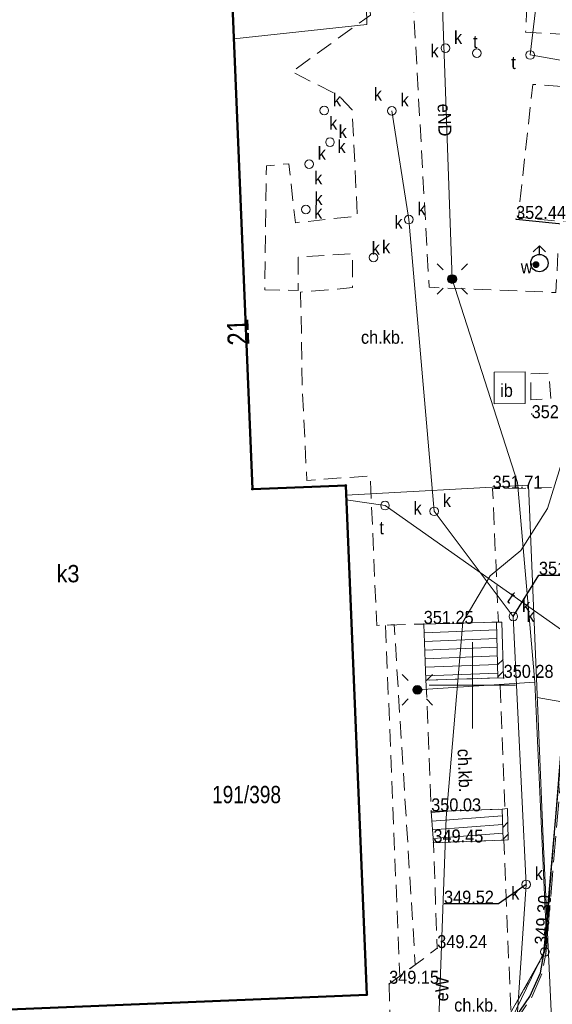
# Model space of a CAD drawing. Header units: metres. Extents: x 6605396 to 6605688, y 5559202 to 5559407.
# Tile 6 of 12: x 6605574 to 6605605, y 5559282 to 5559338. Entities that reach past the tile are written whole.
import ezdxf

# ---------------------------------------------------------------- set-up
doc = ezdxf.new("R2010")
doc.units = ezdxf.units.M
doc.header["$MEASUREMENT"] = 0
for name, pattern in [('1.0_0.5', [1.5, 1, -0.5]), ('1.5_0.5', [2, 1.5, -0.5]), ('219-500', [0]), ('egug-500', [1, 0.5, -0.5])]:
    doc.linetypes.add(name, pattern=pattern)
doc.layers.get('0').update_dxf_attribs({"color": 2, "linetype": 'CONTINUOUS', "lineweight": 5})
for name, color, linetype in [('202-punkt graniczny', 7, 'CONTINUOUS'), ('211-numer działki ewidencyjnej', 7, 'CONTINUOUS'), ('218-kontur użytku gruntowego', 7, 'CONTINUOUS'), ('219-działka ewidencyjna', 7, 'CONTINUOUS'), ('238-Punkt adresowy budynku', 7, 'CONTINUOUS'), ('312-budynek ewidencyjny', 7, 'CONTINUOUS'), ('312-oznaczenie budynku ewidencyjnego-Atr117', 7, 'CONTINUOUS'), ('chodnik', 7, 'CONTINUOUS'), ('chodnik-Atr17', 7, 'CONTINUOUS'), ('hydrant', 7, 'CONTINUOUS'), ('inna budowla', 7, 'CONTINUOUS'), ('inna budowla-Atr17', 7, 'CONTINUOUS'), ('jezdnia', 7, 'CONTINUOUS'), ('komora podziemna', 7, 'CONTINUOUS'), ('krawężnik', 7, 'CONTINUOUS'), ('maszt oświetleniowy', 7, 'CONTINUOUS'), ('pikieta naturalna', 7, 'CONTINUOUS'), ('pikieta naturalna-Atr2', 7, 'CONTINUOUS'), ('pikieta sztuczna', 7, 'CONTINUOUS'), ('pikieta sztuczna-Atr2', 7, 'CONTINUOUS'), ('przewód elektroenergetyczny podziemny', 7, 'CONTINUOUS'), ('przewód elektroenergetyczny podziemny-Atr1', 7, 'CONTINUOUS'), ('przewód gazowy', 7, 'CONTINUOUS'), ('przewód kanalizacyjny', 7, 'CONTINUOUS'), ('przewód telekomunikacyjny podziemny', 7, 'CONTINUOUS'), ('przewód telekomunikacyjny podziemny-Atr1', 7, 'CONTINUOUS'), ('Punkt budynku', 7, 'CONTINUOUS'), ('rzedna', 7, 'CONTINUOUS'), ('rzedna-Atr2', 7, 'CONTINUOUS'), ('schody w ciągu komunikacyjnym', 7, 'CONTINUOUS'), ('studnia kanalizacyjna', 7, 'CONTINUOUS'), ('studnia kanalizacyjna-Atr17', 7, 'CONTINUOUS'), ('Wstawianie ramki sekcyjnej z opisem', 7, 'CONTINUOUS'), ('właz do komory lub kanału - okrągły', 7, 'CONTINUOUS'), ('właz do komory lub kanału - okrągły-Atr17', 7, 'CONTINUOUS'), ('zasuwa lub zawór', 7, 'CONTINUOUS'), ('zasuwa lub zawór-Atr17', 7, 'CONTINUOUS'), ('ściana oporowa (poligon)', 7, 'CONTINUOUS')]:
    doc.layers.add(name, color=color, linetype=linetype)
doc.styles.get("Standard").update_dxf_attribs({"font": 'Working1250.shx', "width": 0.75})

# ---------------------------------------------------------------- blocks, each defined once
blk = doc.blocks.new('PUNKTBUD')
at = {"color": 0}
blk.add_circle((0, 0), 0.045, dxfattribs=at)
blk = doc.blocks.new('202')
at = {"color": 0, "linetype": 'Continuous', "lineweight": 0}
blk.add_circle((0, 0), 0.25, dxfattribs=at)
blk = doc.blocks.new('US15')
at = {"color": 0, "linetype": 'Continuous', "lineweight": 13}
blk.add_circle((0, 0), 0.25, dxfattribs=at)
blk = doc.blocks.new('US22')
at = {"color": 0, "linetype": 'Continuous', "lineweight": 13}
blk.add_circle((0, 0), 0.25, dxfattribs=at)
blk = doc.blocks.new('SUEM')
at = {"linetype": 'Continuous'}
h = blk.add_hatch(color=0, dxfattribs=at)
h.dxf.hatch_style = 1
edge = h.paths.add_edge_path()
edge.add_arc((0, 0), 0.25, 0, 360)
at = {"color": 0, "linetype": 'Continuous'}
for p, q in [((-0.53, 0.531), (-0.882, 0.885)), ((0.532, 0.531), (0.884, 0.885)), ((-0.53, -0.53), (-0.882, -0.883)), ((0.532, -0.53), (0.884, -0.883))]:
    blk.add_line(p, q, dxfattribs=at)
blk.add_circle((0, 0), 0.25, dxfattribs=at)
blk = doc.blocks.new('SUWH')
at = {"color": 0, "linetype": 'Continuous'}
for p in [(-0.354, 0.646), (0, 0.5), (0.354, 0.646)]:
    blk.add_line(p, (0, 1), dxfattribs=at)
blk.add_circle((0, 0), 0.5, dxfattribs=at)
blk = doc.blocks.new('US25')
at = {"linetype": 'Continuous', "lineweight": 0}
h = blk.add_hatch(color=0, dxfattribs=at)
edge = h.paths.add_edge_path()
edge.add_arc((0, 0), 0.2, 0, 360)
blk = doc.blocks.new('PW01')
at = {"linetype": 'Continuous', "lineweight": 13}
h = blk.add_hatch(color=0, dxfattribs=at)
edge = h.paths.add_edge_path()
edge.add_arc((0, 0), 0.045, 0, 360)

msp = doc.modelspace()

# ---------------------------------------------------------------- linework, layer by layer
at = {"layer": '218-kontur użytku gruntowego', "color": 3, "linetype": 'egug-500', "lineweight": 18, "flags": 128}
for points in [[(6605609.72, 5559354.26), (6605604.2, 5559284.6)], [(6605604.2, 5559284.6), (6605609.72, 5559354.26)], [(6605604.2, 5559284.6), (6605597.78, 5559273.2)], [(6605597.78, 5559273.2), (6605604.2, 5559284.6)]]:
    msp.add_lwpolyline(points, dxfattribs=at)
at = {"layer": '219-działka ewidencyjna', "color": 7, "linetype": '219-500', "lineweight": 18, "flags": 128}
for points in [[(6605604.2, 5559284.6), (6605609.72, 5559354.26)], [(6605604.2, 5559284.6), (6605597.78, 5559273.2)]]:
    msp.add_lwpolyline(points, dxfattribs=at)
at = {"layer": '312-budynek ewidencyjny', "color": 7, "linetype": 'Continuous', "lineweight": 50, "flags": 128}
for points in [[(6605585.9, 5559344.9), (6605587.29, 5559311.33)], [(6605587.29, 5559311.33), (6605592.68, 5559311.55)], [(6605592.68, 5559311.55), (6605593.89, 5559282.13)], [(6605593.89, 5559282.13), (6605568.06, 5559281.07)]]:
    msp.add_lwpolyline(points, dxfattribs=at)
at = {"layer": 'chodnik', "color": 7, "linetype": '1.0_0.5', "lineweight": 18, "flags": 128}
for points in [[(6605578.25, 5559347), (6605578.32, 5559345.27), (6605593.55, 5559345.92), (6605594.11, 5559338.72), (6605589.56, 5559335.44), (6605592.25, 5559334.09), (6605593.05, 5559333.25), (6605593.35, 5559327.1), (6605589.77, 5559326.72), (6605589.39, 5559330.13), (6605588.09, 5559330.01), (6605588, 5559322.84), (6605589.93, 5559322.81), (6605589.93, 5559324.73), (6605593.06, 5559324.94), (6605593.08, 5559322.97), (6605590.07, 5559322.71), (6605590.17, 5559317.09), (6605590.25, 5559315.58), (6605590.43, 5559311.83), (6605594.1, 5559312.1), (6605594.47, 5559303.46), (6605597.19, 5559303.54), (6605601.51, 5559303.65), (6605601.17, 5559311.35), (6605605.44, 5559311.45), (6605606.39, 5559311.46), (6605606.71, 5559315.11), (6605606.83, 5559315.56), (6605607.41, 5559323.08), (6605607.5, 5559323.21), (6605607.61, 5559325.02), (6605604.97, 5559325.33), (6605604.83, 5559322.69), (6605597.5, 5559322.99), (6605596.32, 5559344.19), (6605608.96, 5559344.88), (6605609.07, 5559347.98), (6605587.24, 5559347.16)], [(6605608.84, 5559342.6), (6605603.32, 5559342.78), (6605603.08, 5559337.73), (6605608.46, 5559337.44)], [(6605608.16, 5559334.36), (6605603.49, 5559334.71), (6605602.66, 5559327.05), (6605607.56, 5559326.52)], [(6605603.39, 5559316.49), (6605603.39, 5559317.99), (6605604.41, 5559318.03), (6605604.54, 5559316.56)], [(6605594.98, 5559303.46), (6605595.8, 5559283.19), (6605596.7, 5559283.86), (6605595.48, 5559303.51)], [(6605597.32, 5559300.29), (6605597.62, 5559292.71), (6605601.72, 5559292.85), (6605601.89, 5559292.85), (6605601.59, 5559300.4), (6605601.48, 5559300.43)], [(6605595.19, 5559282.75), (6605595.36, 5559276.62), (6605596.12, 5559276.74), (6605597.18, 5559276.97), (6605598.58, 5559277.57), (6605599.92, 5559278.32), (6605601.11, 5559279.23), (6605602.25, 5559280.44), (6605601.83, 5559291.06), (6605601.78, 5559291.05), (6605597.75, 5559290.91), (6605597.97, 5559284.81), (6605596.7, 5559283.86), (6605595.8, 5559283.19)]]:
    msp.add_lwpolyline(points, close=True, dxfattribs=at)
at = {"layer": 'inna budowla', "color": 7, "linetype": 'Continuous', "lineweight": 18, "flags": 128}
msp.add_lwpolyline([(6605601.27, 5559318.08), (6605601.26, 5559316.26), (6605603.06, 5559316.28), (6605603.06, 5559318.1)], close=True, dxfattribs=at)
at = {"layer": 'jezdnia', "color": 7, "linetype": '1.5_0.5', "lineweight": 18, "flags": 128}
msp.add_lwpolyline([(6605569.83, 5559275.53), (6605570.33, 5559261.6), (6605559.04, 5559261.38), (6605559.35, 5559257.42), (6605570.48, 5559257.58), (6605570.53, 5559256.19), (6605590, 5559256.74), (6605589.61, 5559264.93), (6605589.89, 5559266.69), (6605590.37, 5559268.16), (6605590.76, 5559268.9), (6605592.25, 5559270.75), (6605594.22, 5559271.93), (6605596.3, 5559272.88), (6605597.78, 5559273.42), (6605598.73, 5559273.76), (6605599.9, 5559274.21), (6605601.23, 5559274.94), (6605602.45, 5559275.72), (6605603.71, 5559276.78), (6605604.79, 5559277.86), (6605605.7, 5559279.04), (6605606.53, 5559280.33), (6605607.12, 5559281.69), (6605607.54, 5559283.16), (6605609.69, 5559306.63), (6605609.81, 5559307.3), (6605610.33, 5559308.33), (6605610.73, 5559309), (6605611.42, 5559309.83), (6605611.91, 5559310.27), (6605612.77, 5559310.93), (6605613.51, 5559311.2), (6605613.85, 5559311.23), (6605614.22, 5559312.04), (6605606.93, 5559315.54), (6605605.44, 5559298.46), (6605604.25, 5559284.49), (6605604.04, 5559283.39), (6605603.44, 5559281.98), (6605602.3, 5559280.31), (6605601.2, 5559279.15), (6605599.98, 5559278.22), (6605598.62, 5559277.47), (6605597.22, 5559276.88), (6605596.13, 5559276.62), (6605595.35, 5559276.53), (6605593.39, 5559276.34)], close=True, dxfattribs=at)
at = {"layer": 'krawężnik', "color": 7, "linetype": 'Continuous', "lineweight": 25, "flags": 128}
for points in [[(6605602.53, 5559326.93), (6605607.64, 5559326.41)], [(6605599.92, 5559278.32), (6605601.11, 5559279.23), (6605602.25, 5559280.44), (6605603.33, 5559282.02), (6605603.94, 5559283.39), (6605604.13, 5559284.48), (6605605.14, 5559295.9)]]:
    msp.add_lwpolyline(points, dxfattribs=at)
at = {"layer": 'przewód elektroenergetyczny podziemny', "color": 1, "linetype": 'Continuous', "lineweight": 18, "flags": 128}
for points in [[(6605590.942, 5559210.799), (6605591.33, 5559210.93), (6605593.89, 5559237.92), (6605595.99, 5559258.44), (6605597.99, 5559272.92), (6605599.03, 5559274.03), (6605604.31, 5559284.94), (6605603.62, 5559300.19), (6605602.62, 5559311.72), (6605598.84, 5559323.47), (6605598.12, 5559343.5)], [(6605605.78, 5559314.82), (6605604.34, 5559310.22), (6605602.8, 5559307.79), (6605601.04, 5559306.33), (6605599.45, 5559303.65), (6605598.48, 5559292.34), (6605598.06, 5559280.7), (6605596.65, 5559276.26), (6605597.58, 5559272.15), (6605599.05, 5559269.06), (6605604.88, 5559244.04)], [(6605621.3, 5559313.95), (6605619.99, 5559314.56), (6605617.33, 5559296.9), (6605603.75, 5559299.29)], [(6605569.53, 5559247.24), (6605606.04, 5559249.34), (6605604.09, 5559291.09), (6605603.25, 5559311.57), (6605592.7, 5559310.99)], [(6605603.62, 5559300.19), (6605596.82, 5559299.74)]]:
    msp.add_lwpolyline(points, dxfattribs=at)
at = {"layer": 'przewód gazowy', "color": 52, "linetype": 'Continuous', "lineweight": 18, "flags": 128}
msp.add_lwpolyline([(6605630.42, 5559342.56), (6605593.78, 5559344.42), (6605593.89, 5559338.17), (6605586.21, 5559337.35)], dxfattribs=at)
at = {"layer": 'przewód kanalizacyjny', "color": 34, "linetype": 'Continuous', "lineweight": 18, "flags": 128}
msp.add_lwpolyline([(6605595.35, 5559333.19), (6605596.33, 5559326.9), (6605597.79, 5559310.05), (6605602.37, 5559303.98), (6605603.11, 5559288.5), (6605602.09, 5559273.48)], dxfattribs=at)
at = {"layer": 'przewód telekomunikacyjny podziemny', "color": 30, "linetype": 'Continuous', "lineweight": 18, "flags": 128}
for points in [[(6605605.87, 5559357.58), (6605603.35, 5559336.41), (6605627.64, 5559332.15), (6605648.45, 5559330.45), (6605659.856, 5559325.366)], [(6605613.96, 5559299.94), (6605605.61, 5559302.88), (6605594.95, 5559310.38), (6605592.71, 5559310.72)]]:
    msp.add_lwpolyline(points, dxfattribs=at)
at = {"layer": 'rzedna-Atr2', "color": 7, "flags": 128}
for points in [[(6605602.37, 5559303.98), (6605603.85, 5559306.37), (6605606.704, 5559306.37)], [(6605603.11, 5559288.5), (6605601.51, 5559287.37), (6605598.364, 5559287.37)]]:
    msp.add_lwpolyline(points, dxfattribs=at)
at = {"layer": 'schody w ciągu komunikacyjnym', "color": 7, "linetype": 'Continuous', "lineweight": 18, "flags": 128}
for points in [[(6605597.32, 5559300.29), (6605597.19, 5559303.54), (6605601.4, 5559303.65), (6605601.48, 5559300.43)], [(6605597.62, 5559292.71), (6605597.75, 5559290.91), (6605601.78, 5559291.05), (6605601.72, 5559292.85)]]:
    msp.add_lwpolyline(points, close=True, dxfattribs=at)
for points in [[(6605597.378, 5559303.545), (6605597.19, 5559303.537)], [(6605601.411, 5559303.206), (6605597.21, 5559303.038)], [(6605601.423, 5559302.706), (6605597.23, 5559302.538)], [(6605601.436, 5559302.206), (6605597.25, 5559302.039)], [(6605601.448, 5559301.706), (6605597.27, 5559301.539)], [(6605601.461, 5559301.206), (6605597.29, 5559301.039)], [(6605601.473, 5559300.706), (6605597.31, 5559300.54)], [(6605599.06, 5559292.759), (6605597.624, 5559292.655)], [(6605601.733, 5559292.451), (6605597.66, 5559292.157)], [(6605601.75, 5559291.951), (6605597.696, 5559291.658)], [(6605601.767, 5559291.451), (6605597.732, 5559291.159)]]:
    msp.add_lwpolyline(points, dxfattribs=at)
at = {"layer": 'Wstawianie ramki sekcyjnej z opisem', "color": 7, "linetype": 'Continuous', "lineweight": 13, "flags": 128}
for points in [[(6605600, 5559297.5), (6605600, 5559302.5)], [(6605597.5, 5559300), (6605602.5, 5559300)]]:
    msp.add_lwpolyline(points, dxfattribs=at)
at = {"layer": 'ściana oporowa (poligon)', "color": 7, "linetype": 'Continuous', "lineweight": 18, "flags": 128}
for points in [[(6605601.48, 5559300.43), (6605601.81, 5559300.42), (6605601.7, 5559303.65), (6605601.4, 5559303.65)], [(6605601.48, 5559300.43), (6605601.81, 5559300.42), (6605601.7, 5559303.65), (6605601.4, 5559303.65)], [(6605601.72, 5559292.85), (6605602.03, 5559292.88), (6605602.08, 5559291.07), (6605601.78, 5559291.05)], [(6605601.72, 5559292.85), (6605602.03, 5559292.88), (6605602.08, 5559291.07), (6605601.78, 5559291.05)], [(6605601.72, 5559292.85), (6605602.03, 5559292.88), (6605602.08, 5559291.07), (6605601.78, 5559291.05)], [(6605601.72, 5559292.85), (6605602.03, 5559292.88), (6605602.08, 5559291.07), (6605601.78, 5559291.05)]]:
    msp.add_lwpolyline(points, close=True, dxfattribs=at)
for points in [[(6605601.461, 5559301.188), (6605601.773, 5559301.5)], [(6605601.478, 5559300.498), (6605601.796, 5559300.816)], [(6605601.755, 5559291.792), (6605602.052, 5559292.089)], [(6605601.755, 5559291.792), (6605602.052, 5559292.089)], [(6605601.778, 5559291.108), (6605602.071, 5559291.401)], [(6605601.778, 5559291.108), (6605602.071, 5559291.401)]]:
    msp.add_lwpolyline(points, dxfattribs=at)

# ---------------------------------------------------------------- block references
at = {"layer": '202-punkt graniczny', "color": 7, "linetype": 'Continuous', "lineweight": 18}
msp.add_blockref('202', (6605604.2, 5559284.6), dxfattribs=at)
at = {"layer": 'hydrant', "color": 5, "linetype": 'Continuous', "lineweight": 18}
msp.add_blockref('SUWH', (6605603.88, 5559324.39), dxfattribs=at)
at = {"layer": 'komora podziemna', "color": 30, "linetype": 'Continuous', "lineweight": 18}
for p in [(6605600.26, 5559336.51), (6605603.35, 5559336.41), (6605594.95, 5559310.38)]:
    msp.add_blockref('US15', p, dxfattribs=at)
at = {"layer": 'maszt oświetleniowy', "color": 7, "linetype": 'Continuous', "lineweight": 18}
for p in [(6605598.84, 5559323.47), (6605596.82, 5559299.74)]:
    msp.add_blockref('SUEM', p, dxfattribs=at)
at = {"layer": 'pikieta naturalna', "color": 7, "linetype": 'Continuous', "lineweight": 13}
msp.add_blockref('PW01', (6605603.43, 5559315.67), dxfattribs=at)
at = {"layer": 'pikieta sztuczna', "color": 7, "linetype": 'Continuous', "lineweight": 13}
for p in [(6605602.53, 5559326.93), (6605601.17, 5559311.35), (6605597.19, 5559303.54), (6605601.81, 5559300.42), (6605597.62, 5559292.71), (6605597.75, 5559290.91), (6605597.97, 5559284.81), (6605604.13, 5559284.48), (6605604.25, 5559284.49), (6605595.19, 5559282.75)]:
    msp.add_blockref('PW01', p, dxfattribs=at)
at = {"layer": 'Punkt budynku', "color": 5, "linetype": 'Continuous', "lineweight": 18}
for p in [(6605592.68, 5559311.55), (6605587.29, 5559311.33), (6605593.89, 5559282.13)]:
    msp.add_blockref('PUNKTBUD', p, dxfattribs=at)
at = {"layer": 'rzedna', "color": 34, "linetype": 'Continuous', "lineweight": 18}
for p in [(6605602.37, 5559303.98), (6605603.11, 5559288.5)]:
    msp.add_blockref('PW01', p, dxfattribs=at)
at = {"layer": 'studnia kanalizacyjna', "color": 34, "linetype": 'Continuous', "lineweight": 18}
for p in [(6605598.44, 5559336.8), (6605591.44, 5559333.2), (6605595.35, 5559333.19), (6605591.77, 5559331.37), (6605590.56, 5559330.11), (6605590.37, 5559327.49), (6605596.33, 5559326.9), (6605594.28, 5559324.71), (6605597.79, 5559310.05), (6605602.37, 5559303.98), (6605603.11, 5559288.5)]:
    msp.add_blockref('US15', p, dxfattribs=at)
at = {"layer": 'właz do komory lub kanału - okrągły', "color": 7, "linetype": 'Continuous', "lineweight": 18}
for p in [(6605598.44, 5559336.8), (6605600.26, 5559336.51), (6605603.35, 5559336.41), (6605591.44, 5559333.2), (6605595.35, 5559333.19), (6605591.77, 5559331.37), (6605590.56, 5559330.11), (6605590.37, 5559327.49), (6605596.33, 5559326.9), (6605594.28, 5559324.71), (6605594.95, 5559310.38), (6605597.79, 5559310.05), (6605602.37, 5559303.98), (6605603.11, 5559288.5)]:
    msp.add_blockref('US22', p, dxfattribs=at)
at = {"layer": 'zasuwa lub zawór', "color": 5, "linetype": 'Continuous', "lineweight": 18}
msp.add_blockref('US25', (6605603.68, 5559324.3), dxfattribs=at)

# ---------------------------------------------------------------- texts
at = {"layer": '211-numer działki ewidencyjnej', "color": 7, "linetype": 'Continuous', "lineweight": 13, "insert": (6605584.95, 5559294.19), "char_height": 1, "attachment_point": 1, "line_spacing_factor": 0.6}
msp.add_mtext('\\fArial|b0|i0|c238238|p39;\\H1x;\\W0.79;191/398', dxfattribs=at)
at = {"layer": '238-Punkt adresowy budynku', "color": 7, "linetype": 'Continuous', "lineweight": 30, "insert": (6605587.076311, 5559320.427208), "char_height": 1.25, "attachment_point": 8, "rotation": 92.3669884, "line_spacing_factor": 0.6}
msp.add_mtext('\\fArial|b0|i0|c238238|p39;\\H1x;\\W0.79;21', dxfattribs=at)
at = {"layer": '312-oznaczenie budynku ewidencyjnego-Atr117', "color": 7, "insert": (6605576.62, 5559306.443333), "char_height": 1, "attachment_point": 5, "line_spacing_factor": 0.6}
msp.add_mtext('\\fArial|b0|i0|c238238|p39;\\H1x;\\W0.9;k3', dxfattribs=at)
at = {"layer": 'chodnik-Atr17', "color": 7, "char_height": 0.75, "line_spacing_factor": 0.6}
for insert, attachment_point in [((6605593.56, 5559319.72), 7), ((6605593.56, 5559319.72), 7), ((6605598.95, 5559281.525), 4)]:
    msp.add_mtext('\\fArial|b0|i0|c238238|p39;\\H1x;\\W0.9;ch.kb.', dxfattribs=dict(at, insert=insert, attachment_point=attachment_point))
at = {"layer": 'chodnik-Atr17', "color": 7, "insert": (6605599.130195, 5559296.320115), "char_height": 0.75, "attachment_point": 7, "rotation": 272.2660086, "line_spacing_factor": 0.6}
msp.add_mtext('\\fArial|b0|i0|c238238|p39;\\H1x;\\W0.9;ch.kb.', dxfattribs=at)
at = {"layer": 'inna budowla-Atr17', "color": 7, "insert": (6605601.61, 5559316.65), "char_height": 0.75, "attachment_point": 7, "line_spacing_factor": 0.6}
msp.add_mtext('\\fArial|b0|i0|c238238|p39;\\H1x;\\W0.9;ib', dxfattribs=at)
at = {"layer": 'pikieta naturalna-Atr2', "color": 7, "insert": (6605603.43, 5559315.42), "char_height": 0.75, "attachment_point": 7, "line_spacing_factor": 0.6}
msp.add_mtext('\\fArial|b0|i0|c238238|p39;\\H1x;\\W0.9;352.0', dxfattribs=at)
at = {"layer": 'pikieta sztuczna-Atr2', "color": 7, "char_height": 0.75, "attachment_point": 7, "line_spacing_factor": 0.6}
for s, insert in [('\\fArial|b0|i0|c238238|p39;\\H1x;\\W0.9;352.44', (6605602.53, 5559326.93)), ('\\fArial|b0|i0|c238238|p39;\\H1x;\\W0.9;351.71', (6605601.17, 5559311.35)), ('\\fArial|b0|i0|c238238|p39;\\H1x;\\W0.9;351.25', (6605597.19, 5559303.54)), ('\\fArial|b0|i0|c238238|p39;\\H1x;\\W0.9;350.28', (6605601.81, 5559300.42)), ('\\fArial|b0|i0|c238238|p39;\\H1x;\\W0.9;350.03', (6605597.62, 5559292.71)), ('\\fArial|b0|i0|c238238|p39;\\H1x;\\W0.9;349.45', (6605597.75, 5559290.91)), ('\\fArial|b0|i0|c238238|p39;\\H1x;\\W0.9;349.24', (6605597.97, 5559284.81)), ('\\fArial|b0|i0|c238238|p39;\\H1x;\\W0.9;349.15', (6605595.19, 5559282.75))]:
    msp.add_mtext(s, dxfattribs=dict(at, insert=insert))
at = {"layer": 'pikieta sztuczna-Atr2', "color": 7, "insert": (6605604.349219, 5559284.98025), "char_height": 0.75, "attachment_point": 7, "rotation": 85.4690279, "line_spacing_factor": 0.6}
msp.add_mtext('\\fArial|b0|i0|c238238|p39;\\H1x;\\W0.9;349.30', dxfattribs=at)
at = {"layer": 'przewód elektroenergetyczny podziemny-Atr1', "color": 1, "char_height": 0.75, "attachment_point": 4, "line_spacing_factor": 0.6}
for s, insert, rotation in [('\\fArial|b0|i0|c238238|p39;\\H1x;\\W0.9;eND', (6605598.355081, 5559333.595511), 272.0579912), ('\\fArial|b0|i0|c238238|p39;\\H1x;\\W0.9;eW', (6605598.224919, 5559281.745491), 87.9330068)]:
    msp.add_mtext(s, dxfattribs=dict(at, insert=insert, rotation=rotation))
at = {"layer": 'przewód telekomunikacyjny podziemny-Atr1', "color": 30, "insert": (6605602.148073, 5559305.157768), "char_height": 0.75, "attachment_point": 4, "rotation": 324.8710271, "line_spacing_factor": 0.6}
msp.add_mtext('\\fArial|b0|i0|c238238|p39;\\H1x;\\W0.9;t', dxfattribs=at)
at = {"layer": 'rzedna-Atr2', "color": 34, "char_height": 0.75, "attachment_point": 7, "line_spacing_factor": 0.6}
for s, insert in [('\\fArial|b0|i0|c238238|p39;\\H1x;\\W0.9;351.52', (6605603.85, 5559306.378)), ('\\fArial|b0|i0|c238238|p39;\\H1x;\\W0.9;349.52', (6605598.364, 5559287.378))]:
    msp.add_mtext(s, dxfattribs=dict(at, insert=insert))
at = {"layer": 'studnia kanalizacyjna-Atr17', "color": 34, "char_height": 0.75, "attachment_point": 7, "line_spacing_factor": 0.6}
for insert in [(6605598.94, 5559337.05), (6605591.94, 5559333.45), (6605595.85, 5559333.44), (6605592.27, 5559331.62), (6605591.06, 5559330.36), (6605590.87, 5559327.74), (6605596.83, 5559327.15), (6605594.78, 5559324.96), (6605598.29, 5559310.3), (6605602.87, 5559304.23), (6605603.61, 5559288.75)]:
    msp.add_mtext('\\fArial|b0|i0|c238238|p39;\\H1x;\\W0.9;k', dxfattribs=dict(at, insert=insert))
at = {"layer": 'właz do komory lub kanału - okrągły-Atr17', "color": 7, "char_height": 0.75, "attachment_point": 7, "line_spacing_factor": 0.6}
for s, insert in [('\\fArial|b0|i0|c238238|p39;\\H1x;\\W0.9;t', (6605600.04, 5559336.8)), ('\\fArial|b0|i0|c238238|p39;\\H1x;\\W0.9;k', (6605597.58, 5559336.27)), ('\\fArial|b0|i0|c238238|p39;\\H1x;\\W0.9;t', (6605602.25, 5559335.59)), ('\\fArial|b0|i0|c238238|p39;\\H1x;\\W0.9;k', (6605594.3, 5559333.78)), ('\\fArial|b0|i0|c238238|p39;\\H1x;\\W0.9;k', (6605591.72, 5559332.1)), ('\\fArial|b0|i0|c238238|p39;\\H1x;\\W0.9;k', (6605592.2, 5559330.75)), ('\\fArial|b0|i0|c238238|p39;\\H1x;\\W0.9;k', (6605590.86, 5559328.93)), ('\\fArial|b0|i0|c238238|p39;\\H1x;\\W0.9;k', (6605590.85, 5559326.95)), ('\\fArial|b0|i0|c238238|p39;\\H1x;\\W0.9;k', (6605595.5, 5559326.37)), ('\\fArial|b0|i0|c238238|p39;\\H1x;\\W0.9;k', (6605594.18, 5559324.88)), ('\\fArial|b0|i0|c238238|p39;\\H1x;\\W0.9;k', (6605596.6, 5559309.86)), ('\\fArial|b0|i0|c238238|p39;\\H1x;\\W0.9;t', (6605594.62, 5559308.72)), ('\\fArial|b0|i0|c238238|p39;\\H1x;\\W0.9;k', (6605603.13, 5559303.65)), ('\\fArial|b0|i0|c238238|p39;\\H1x;\\W0.9;k', (6605602.25, 5559287.62))]:
    msp.add_mtext(s, dxfattribs=dict(at, insert=insert))
at = {"layer": 'zasuwa lub zawór-Atr17', "color": 5, "insert": (6605602.8, 5559323.8), "char_height": 0.75, "attachment_point": 7, "line_spacing_factor": 0.6}
msp.add_mtext('\\fArial|b0|i0|c238238|p39;\\H1x;\\W0.9;w', dxfattribs=at)

doc.saveas('drawing.dxf')
